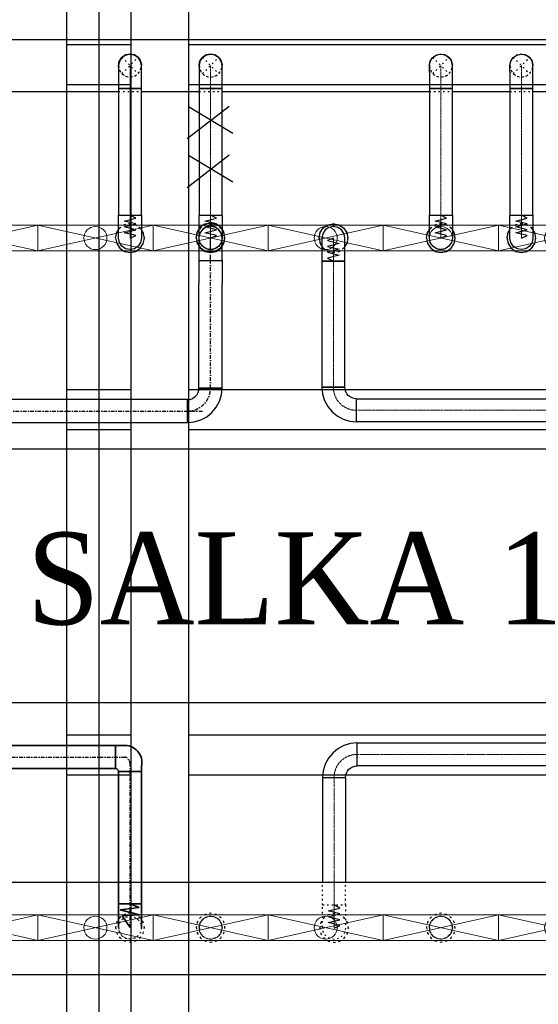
# Model space of a CAD drawing. Header units: centimetres. Extents: x -149939 to 48626, y -46000 to 152985.
# Tile 159 of 256: x -35226 to -30721, y 55336 to 63894. Entities that reach past the tile are written whole.
import ezdxf
from ezdxf import colors
from ezdxf.entities.mleader import LeaderData, LeaderLine
from ezdxf.math import Vec2, Vec3

# ---------------------------------------------------------------- set-up
doc = ezdxf.new("R2010")
doc.units = ezdxf.units.CM
doc.header["$LTSCALE"] = 50
for name, pattern in [('01-103-Went PP_poziom-0_5$0$DASHDOT', [25.4, 12.7, -6.35, 0, -6.35]), ('CADVENT_CENTERLINE', [9.9, 7.4, -1, 0.5, -1]), ('CADVENT_HIDDEN', [0.8, 0.25, -0.55]), ('Kondygnacja  -0_5$0$HIDDEN', [9.525, 6.35, -3.175]), ('Kondygnacja  -0_5$0$HIDDEN2', [4.7625, 3.175, -1.5875]), ('Osie rzutów$0$DASHDOT2', [12.7, 6.35, -3.175, 0, -3.175])]:
    doc.linetypes.add(name, pattern=pattern)
for name, color, linetype in [('01-103-Went PP_poziom-0_5$0$L_Nawiew', 7, 'Continuous'), ('bgde-nawiewDETAILS', 1, 'Continuous'), ('bgde-nawiewEXP', 7, 'Continuous'), ('bgde-nawiewHIDDEN', 250, 'Continuous'), ('IS_zmiany 2024', 1, 'Continuous'), ('Kondygnacja  -0_5$0$ARCH_KONSTR_POWYŻEJ RZUTU', 8, 'Kondygnacja  -0_5$0$HIDDEN'), ('Kondygnacja  -0_5$0$ARCH_KONSTR_POWYŻEJ RZUTU_IST', 8, 'Kondygnacja  -0_5$0$HIDDEN2'), ('Osie rzutów$0$ARCH_INFO_OSIE_IST', 8, 'Osie rzutów$0$DASHDOT2'), ('Osie rzutów$0$ARCH_INFO_OSIE_OPISY_IST', 8, 'Continuous')]:
    doc.layers.add(name, color=color, linetype=linetype)
for name, color, linetype, lineweight in [('bgde-nawiewCEN', 7, 'Continuous', 13), ('bgde_nawiewnik', 11, 'Continuous', 5), ('RFCU', 6, 'Continuous', 30)]:
    doc.layers.add(name, color=color, linetype=linetype, lineweight=lineweight)

# ---------------------------------------------------------------- blocks, each defined once
blk = doc.blocks.new('Osie rzutów')
at = {"layer": 'Osie rzutów$0$ARCH_INFO_OSIE_IST', "ltscale": 10}
for p, q in [((8660, 12510), (8660, 4623.26)), ((4436.04, 10400), (13655, 10400))]:
    blk.add_line(p, q, dxfattribs=at)
blk = doc.blocks.new('Kondygnacja  -0_5$0$konstrukcja istniejąca -0.5')
at = {"layer": 'Kondygnacja  -0_5$0$ARCH_KONSTR_POWYŻEJ RZUTU_IST', "ltscale": 10}
blk.add_line((8632, 10975), (8632, 9825), dxfattribs=at)
for points in [[(8688, 10975), (8688, 9825)], [(8738, 10975), (8738, 9825)], [(8632, 10567.89), (8688, 10567.89)], [(8738, 10567.89), (9782, 10567.89)], [(8688, 10532.89), (8632, 10532.89)], [(9782, 10532.89), (8738, 10532.89)], [(8632, 10267.89), (8688, 10267.89)], [(8738, 10267.89), (9782, 10267.89)], [(8688, 10232.89), (8632, 10232.89)], [(9782, 10232.89), (8738, 10232.89)]]:
    blk.add_lwpolyline(points, dxfattribs=at)
at = {"layer": 'Kondygnacja  -0_5$0$ARCH_KONSTR_POWYŻEJ RZUTU_IST', "ltscale": 10, "elevation": 0}
for points in [[(8632, 10867.89), (8688, 10867.89)], [(8738, 10867.89), (9782, 10867.89)], [(8688, 10832.89), (8632, 10832.89)], [(9782, 10832.89), (8738, 10832.89)]]:
    blk.add_lwpolyline(points, dxfattribs=at)
blk = doc.blocks.new('A$C066D7839')
at = {"layer": 'bgde_nawiewnik', "color": 7}
for p, q in [((-50, -11.15), (-50, 11.15)), ((-50, 11.15), (50, 11.15)), ((-50, -11.15), (50, 11.15)), ((50, -11.15), (-50, 11.15)), ((50, 11.15), (50, -11.15)), ((50, -11.15), (-50, -11.15))]:
    blk.add_line(p, q, dxfattribs=at)
blk.add_circle((0, 0), 10, dxfattribs=at)
blk = doc.blocks.new('A$C6620F7D7')
at = {"layer": 'IS_zmiany 2024', "color": 1, "lineweight": 35}
for p, q in [((-1947.8, 852.9, -3110), (-1847.8, 877.9, -3110)), ((-1531.2, 877.9, -3110), (-1847.8, 877.9, -3110)), ((-1847.8, 627.9, -3110), (-1847.8, 877.9, -3110)), ((816, 877.9, -3110), (1132.6, 877.9, -3110)), ((1132.6, 627.9, -3110), (1132.6, 877.9, -3110)), ((1232.6, 852.9, -3110), (1132.6, 877.9, -3110)), ((-1947.8, 852.9, -3110), (-2674, 852.9, -3110)), ((-2609, 652.9, -3110), (-2609, 852.9, -3110)), ((-1947.8, 652.9, -3110), (-1947.8, 852.9, -3110)), ((1232.6, 652.9, -3110), (1232.6, 852.9, -3110)), ((1232.6, 852.9, -3110), (2506, 852.9, -3110)), ((2441, 652.9, -3110), (2441, 852.9, -3110)), ((-2834, -730.2, -3110), (-2834, 672.9, -3110)), ((-2634, 627.9, -3110), (-2834, 627.9, -3110)), ((-2634, -730.2, -3110), (-2634, 627.9, -3110)), ((-1947.8, 652.9, -3110), (-2609, 652.9, -3110)), ((-1847.8, 627.9, -3110), (-1947.8, 652.9, -3110)), ((-1531.2, 627.9, -3110), (-1847.8, 627.9, -3110)), ((816, 627.9, -3110), (1132.6, 627.9, -3110)), ((1132.6, 627.9, -3110), (1232.6, 652.9, -3110)), ((1232.6, 652.9, -3110), (2441, 652.9, -3110)), ((2466, -730.2, -3110), (2466, 627.9, -3110)), ((2466, 627.9, -3110), (2666, 627.9, -3110)), ((2666, -730.2, -3110), (2666, 672.9, -3110)), ((-2634, -524.2, -3110), (-2834, -524.2, -3110)), ((-2649.4, -576.3, -3110), (-2816.5, -618.7, -2122.9)), ((-2734, -524.2, -3110), (-2813.1, -555.5, -3110)), ((-2813.1, -555.5, -3110), (-2649.4, -576.3, -3110)), ((2466, -524.2, -3110), (2666, -524.2, -3110)), ((2645, -555.5, -3110), (2481.3, -576.3, -3110)), ((2481.3, -576.3, -3110), (2648.4, -618.7, -2122.9)), ((2566, -524.2, -3110), (2645, -555.5, -3110)), ((-2816.5, -618.7, -2122.9), (-2665.9, -628.3, -3110)), ((-2665.9, -628.3, -3110), (-2734, -730.2, -3110)), ((2648.4, -618.7, -2122.9), (2497.9, -628.3, -3110)), ((2497.9, -628.3, -3110), (2566, -730.2, -3110))]:
    blk.add_line(p, q, dxfattribs=at)
at = {"layer": 'IS_zmiany 2024', "color": 250, "linetype": '01-103-Went PP_poziom-0_5$0$DASHDOT', "ltscale": 0.05}
for p, q in [((-2734, -730.2, -2122.9), (-2734, 687.9, -2122.9)), ((-1681.2, 752.9, -3110), (-2689.7, 752.9, -3110)), ((966, 752.9, -3110), (2521.6, 752.9, -3110)), ((2566, -730.2, -3110), (2566, 687.9, -3110))]:
    blk.add_line(p, q, dxfattribs=at)
at = {"layer": 'IS_zmiany 2024', "color": 1, "lineweight": 35}
for centre, radius, start, end in [((-2689.7, 705.7, -3110), 148, 83.9263, 192.80663), ((2521.6, 705.7, -3110), 148, 347.19337, 96.0737), ((-2609, 627.9, -3110), 25, 90, 180), ((2441, 627.9, -3110), 25, 0, 90)]:
    blk.add_arc(centre, radius, start, end, dxfattribs=at)
at = {"layer": 'IS_zmiany 2024', "color": 250, "linetype": '01-103-Went PP_poziom-0_5$0$DASHDOT', "ltscale": 0.05}
for centre, start, end in [((-2676.7, 696.4, -3110), 102.98305, 188.42512), ((2508.6, 696.4, -3110), 351.57488, 77.01695)]:
    blk.add_arc(centre, 58, start, end, dxfattribs=at)

msp = doc.modelspace()

# ---------------------------------------------------------------- linework, layer by layer
at = {"layer": 'bgde-nawiewCEN', "linetype": 'CADVENT_CENTERLINE', "ltscale": 0.06}
for p, q in [((-34267.838, 63296.017), (-34267.838, 63496.017)), ((-33567.838, 63296.017), (-33567.838, 63496.017)), ((-31567.838, 63296.017), (-31567.838, 63496.017)), ((-30867.838, 63296.017), (-30867.838, 63496.017)), ((-34267.838, 63296.017), (-34267.838, 62196.041)), ((-33567.838, 63296.017), (-33567.838, 62196.041)), ((-31567.838, 63296.017), (-31567.838, 62196.041)), ((-30867.838, 63296.017), (-30867.838, 62196.041)), ((-34267.838, 62196.041), (-34267.838, 62177.345)), ((-34267.838, 62177.345), (-34267.838, 62126.234)), ((-33567.838, 62196.041), (-33567.838, 62177.345)), ((-33567.838, 62177.345), (-33567.838, 62126.234)), ((-31567.838, 62196.041), (-31567.838, 62177.345)), ((-31567.838, 62177.345), (-31567.838, 62126.234)), ((-30867.838, 62196.041), (-30867.838, 62177.345)), ((-30867.838, 62177.345), (-30867.838, 62126.234)), ((-34267.838, 62126.234), (-34267.838, 62098.441)), ((-34267.838, 62098.441), (-34267.838, 62074.915)), ((-34267.838, 62074.915), (-34267.838, 62055.3)), ((-34267.838, 62055.3), (-34267.838, 62039.241)), ((-33567.838, 62126.234), (-33567.838, 62098.441)), ((-33567.838, 62098.441), (-33567.838, 62074.915)), ((-33567.838, 62074.915), (-33567.838, 62055.3)), ((-33567.838, 62055.3), (-33567.838, 62039.241)), ((-31567.838, 62126.234), (-31567.838, 62098.441)), ((-31567.838, 62098.441), (-31567.838, 62074.915)), ((-31567.838, 62074.915), (-31567.838, 62055.3)), ((-31567.838, 62055.3), (-31567.838, 62039.241)), ((-30867.838, 62126.234), (-30867.838, 62098.441)), ((-30867.838, 62098.441), (-30867.838, 62074.915)), ((-30867.838, 62074.915), (-30867.838, 62055.3)), ((-30867.838, 62055.3), (-30867.838, 62039.241)), ((-34267.838, 62039.241), (-34267.838, 62026.382)), ((-34267.838, 62026.382), (-34267.838, 62016.367)), ((-34267.838, 62016.367), (-34267.838, 62008.841)), ((-34267.838, 62008.841), (-34267.838, 62003.448)), ((-34267.838, 62003.448), (-34267.838, 61999.834)), ((-34267.838, 61999.834), (-34267.838, 61997.641)), ((-34267.838, 61997.641), (-34267.838, 61996.515)), ((-34267.838, 61996.515), (-34267.838, 61996.041)), ((-33567.838, 62039.241), (-33567.838, 62026.382)), ((-33567.838, 62026.382), (-33567.838, 62016.367)), ((-33567.838, 62016.367), (-33567.838, 62008.841)), ((-33567.838, 62008.841), (-33567.838, 62003.448)), ((-33567.838, 62003.448), (-33567.838, 61999.834)), ((-33567.838, 61999.834), (-33567.838, 61997.641)), ((-33567.838, 61997.641), (-33567.838, 61996.515)), ((-33567.838, 61996.515), (-33567.838, 61996.041)), ((-32501.144, 61995.567), (-32501.144, 61996.041)), ((-32501.144, 61994.441), (-32501.144, 61995.567)), ((-32501.144, 61992.248), (-32501.144, 61994.441)), ((-32501.144, 61988.634), (-32501.144, 61992.248)), ((-32501.144, 61983.241), (-32501.144, 61988.634)), ((-32501.144, 61975.715), (-32501.144, 61983.241)), ((-32501.144, 61965.7), (-32501.144, 61975.715)), ((-32501.144, 61952.841), (-32501.144, 61965.7)), ((-31567.838, 62039.241), (-31567.838, 62026.382)), ((-31567.838, 62026.382), (-31567.838, 62016.367)), ((-31567.838, 62016.367), (-31567.838, 62008.841)), ((-31567.838, 62008.841), (-31567.838, 62003.448)), ((-31567.838, 62003.448), (-31567.838, 61999.834)), ((-31567.838, 61999.834), (-31567.838, 61997.641)), ((-31567.838, 61997.641), (-31567.838, 61996.515)), ((-31567.838, 61996.515), (-31567.838, 61996.041)), ((-30867.838, 62039.241), (-30867.838, 62026.382)), ((-30867.838, 62026.382), (-30867.838, 62016.367)), ((-30867.838, 62016.367), (-30867.838, 62008.841)), ((-30867.838, 62008.841), (-30867.838, 62003.448)), ((-30867.838, 62003.448), (-30867.838, 61999.834)), ((-30867.838, 61999.834), (-30867.838, 61997.641)), ((-30867.838, 61997.641), (-30867.838, 61996.515)), ((-30867.838, 61996.515), (-30867.838, 61996.041)), ((-32501.144, 61936.782), (-32501.144, 61952.841)), ((-32501.144, 61917.167), (-32501.144, 61936.782)), ((-32501.144, 61893.641), (-32501.144, 61917.167)), ((-32501.144, 61865.848), (-32501.144, 61893.641)), ((-32501.144, 61814.737), (-32501.144, 61865.848)), ((-32501.144, 61796.041), (-32501.144, 61814.737)), ((-32501.144, 60699.264), (-32501.144, 61796.041)), ((-30062.915, 60499.264), (-32301.144, 60499.264)), ((-29753.003, 57508.36), (-32295.248, 57508.36)), ((-32495.248, 57308.36), (-32495.248, 56199.522)), ((-32495.248, 56199.522), (-32495.248, 56180.826)), ((-32495.248, 56180.826), (-32495.248, 56129.715)), ((-32495.248, 56129.715), (-32495.248, 56101.922)), ((-32495.248, 56101.922), (-32495.248, 56078.397)), ((-32495.248, 56078.397), (-32495.248, 56058.782)), ((-32495.248, 56058.782), (-32495.248, 56042.722)), ((-32495.248, 56042.722), (-32495.248, 56029.863)), ((-32495.248, 56029.863), (-32495.248, 56019.848)), ((-32495.248, 56019.848), (-32495.248, 56012.322)), ((-32495.248, 56012.322), (-32495.248, 56006.93)), ((-32495.248, 56006.93), (-32495.248, 56003.315)), ((-32495.248, 56003.315), (-32495.248, 56001.122)), ((-32495.248, 56001.122), (-32495.248, 55999.997)), ((-32495.248, 55999.997), (-32495.248, 55999.522))]:
    msp.add_line(p, q, dxfattribs=at)
at = {"layer": 'bgde-nawiewCEN', "linetype": 'CADVENT_CENTERLINE', "ltscale": 0.06, "extrusion": (0, 0, -1)}
msp.add_arc((32301.144, 60699.264), 200, 270, 0, dxfattribs=at)
at = {"layer": 'bgde-nawiewCEN', "linetype": 'CADVENT_CENTERLINE', "ltscale": 0.06}
msp.add_arc((-32295.248, 57308.36), 200, 90, 180, dxfattribs=at)
at = {"layer": 'bgde-nawiewDETAILS', "linetype": 'CADVENT_HIDDEN'}
for p, q in [((-34338.549, 63425.306), (-34197.127, 63566.728)), ((-34338.549, 63566.728), (-34197.127, 63425.306)), ((-33638.549, 63425.306), (-33497.127, 63566.728)), ((-33638.549, 63566.728), (-33497.127, 63425.306)), ((-31638.549, 63425.306), (-31497.127, 63566.728)), ((-31638.549, 63566.728), (-31497.127, 63425.306)), ((-30938.549, 63425.306), (-30797.127, 63566.728)), ((-30938.549, 63566.728), (-30797.127, 63425.306))]:
    msp.add_line(p, q, dxfattribs=at)
at = {"layer": 'bgde-nawiewEXP', "linetype": 'Continuous'}
for points in [[(-38633.507, 63721.017), (-22392.063, 63721.017), (-22392.063, 63271.017), (-22392.063, 63271.017), (-22267.96, 63271.017), (-22267.96, 63721.017), (-22392.063, 63721.017)], [(-34333.829, 63568.683), (-34315.834, 63583.746), (-34278.608, 63595.435), (-34270.894, 63594.751)], [(-34312.546, 63584.102), (-34306.106, 63588.405), (-34267.838, 63596.017), (-34244.821, 63591.439)], [(-34263.118, 63594.062), (-34239.742, 63591.989), (-34205.154, 63573.931), (-34200.183, 63567.993)], [(-34237.165, 63589.916), (-34229.57, 63588.405), (-34197.127, 63566.728), (-34184.09, 63547.215)], [(-33634.029, 63568.6), (-33614.646, 63584.386), (-33577.265, 63595.572), (-33570.567, 63594.886)], [(-33611.705, 63584.664), (-33606.106, 63588.405), (-33567.838, 63596.017), (-33543.32, 63591.14)], [(-33563.319, 63594.145), (-33538.45, 63591.601), (-33504.108, 63573.079), (-33499.857, 63567.858)], [(-33536.173, 63589.718), (-33529.57, 63588.405), (-33497.127, 63566.728), (-33483.239, 63545.942)], [(-31660.226, 63534.285), (-31638.549, 63566.728), (-31606.106, 63588.405), (-31611.91, 63584.527)], [(-31633.973, 63568.623), (-31614.938, 63584.23), (-31577.595, 63595.54), (-31570.649, 63594.853)], [(-31606.106, 63588.405), (-31567.838, 63596.017), (-31543.695, 63591.215)], [(-31606.106, 63588.405), (-31567.838, 63596.017), (-31529.57, 63588.405), (-31536.415, 63589.766)], [(-31563.263, 63594.122), (-31538.766, 63591.698), (-31504.364, 63573.289), (-31499.938, 63567.892)], [(-31529.57, 63588.405), (-31497.127, 63566.728), (-31483.452, 63546.26)], [(-31529.57, 63588.405), (-31497.127, 63566.728), (-31475.45, 63534.285), (-31467.838, 63496.017)], [(-30960.226, 63534.285), (-30938.549, 63566.728), (-30906.106, 63588.405), (-30911.705, 63584.664)], [(-30934.029, 63568.6), (-30914.646, 63584.386), (-30877.265, 63595.572), (-30870.567, 63594.886)], [(-30906.106, 63588.405), (-30867.838, 63596.017), (-30843.32, 63591.14)], [(-30906.106, 63588.405), (-30867.838, 63596.017), (-30829.57, 63588.405), (-30836.173, 63589.718)], [(-30863.319, 63594.145), (-30838.45, 63591.601), (-30804.108, 63573.079), (-30799.857, 63567.858)], [(-30829.57, 63588.405), (-30797.127, 63566.728), (-30783.239, 63545.942)], [(-30829.57, 63588.405), (-30797.127, 63566.728), (-30775.45, 63534.285), (-30767.838, 63496.017)], [(-34367.838, 63496.017), (-34363.26, 63519.034)], [(-34365.883, 63500.737), (-34363.81, 63524.113), (-34345.753, 63558.701), (-34339.814, 63563.672)], [(-34361.737, 63526.69), (-34360.226, 63534.285), (-34338.549, 63566.728), (-34319.036, 63579.765)], [(-34195.172, 63562.007), (-34180.109, 63544.012), (-34168.42, 63506.786), (-34169.104, 63499.072)], [(-34179.753, 63540.724), (-34175.45, 63534.285), (-34167.838, 63496.017)], [(-33667.838, 63496.017), (-33662.961, 63520.535)], [(-33665.966, 63500.536), (-33663.422, 63525.405), (-33644.9, 63559.747), (-33639.679, 63563.998)], [(-33661.54, 63527.682), (-33660.226, 63534.285), (-33638.549, 63566.728), (-33617.763, 63580.616)], [(-33495.255, 63562.208), (-33479.469, 63542.824), (-33468.283, 63505.444), (-33468.969, 63498.746)], [(-33479.191, 63539.883), (-33475.45, 63534.285), (-33467.838, 63496.017)], [(-31667.838, 63437.438), (-31667.838, 63296.017), (-31467.838, 63296.017), (-31467.838, 63496.017), (-31475.45, 63534.285), (-31479.328, 63540.089)], [(-31667.838, 63437.438), (-31667.838, 63496.017), (-31660.226, 63534.285), (-31661.588, 63527.44)], [(-31667.838, 63496.017), (-31663.036, 63520.16)], [(-31665.943, 63500.592), (-31663.519, 63525.089), (-31645.11, 63559.491), (-31639.713, 63563.917)], [(-31660.226, 63534.285), (-31638.549, 63566.728), (-31618.081, 63580.403)], [(-31495.232, 63562.152), (-31479.625, 63543.117), (-31468.315, 63505.774), (-31469.002, 63498.828)], [(-30967.838, 63437.438), (-30967.838, 63296.017), (-30767.838, 63296.017), (-30767.838, 63496.017), (-30775.45, 63534.285), (-30779.191, 63539.883)], [(-30967.838, 63437.438), (-30967.838, 63496.017), (-30960.226, 63534.285), (-30961.54, 63527.682)], [(-30967.838, 63496.017), (-30962.961, 63520.535)], [(-30965.966, 63500.536), (-30963.422, 63525.405), (-30944.9, 63559.747), (-30939.679, 63563.998)], [(-30960.226, 63534.285), (-30938.549, 63566.728), (-30917.763, 63580.616)], [(-30795.255, 63562.208), (-30779.469, 63542.824), (-30768.283, 63505.444), (-30768.969, 63498.746)], [(-36467.838, 63271.017), (-34367.838, 63271.017)], [(-34167.838, 63271.017), (-33667.838, 63271.017)], [(-33467.838, 63271.017), (-31667.838, 63271.017)], [(-31467.838, 63271.017), (-30967.838, 63271.017)], [(-30767.838, 63271.017), (-28667.838, 63271.017)], [(-34392.838, 61996.041), (-34383.323, 61948.206), (-34356.226, 61907.653), (-34315.674, 61880.556), (-34267.838, 61871.041), (-34220.003, 61880.556), (-34179.45, 61907.653), (-34152.353, 61948.206), (-34142.838, 61996.041), (-34152.353, 62043.877), (-34167.838, 62067.051)], [(-34392.838, 61996.041), (-34383.323, 62043.877), (-34367.838, 62067.051)], [(-33692.838, 61996.041), (-33683.323, 61948.206), (-33656.226, 61907.653), (-33615.674, 61880.556), (-33567.838, 61871.041), (-33520.003, 61880.556), (-33479.45, 61907.653), (-33452.353, 61948.206), (-33442.838, 61996.041), (-33452.353, 62043.877), (-33467.838, 62067.051)], [(-33692.838, 61996.041), (-33683.323, 62043.877), (-33667.838, 62067.051)], [(-32626.144, 61996.041), (-32616.629, 62043.877), (-32589.533, 62084.429), (-32548.98, 62111.526), (-32501.144, 62121.041), (-32453.309, 62111.526), (-32412.756, 62084.429), (-32385.66, 62043.877), (-32376.144, 61996.041), (-32385.66, 61948.206), (-32401.144, 61925.031)], [(-31692.838, 61996.041), (-31683.323, 61948.206), (-31656.226, 61907.653), (-31615.674, 61880.556), (-31567.838, 61871.041), (-31520.003, 61880.556), (-31479.45, 61907.653), (-31452.353, 61948.206), (-31442.838, 61996.041), (-31452.353, 62043.877), (-31467.838, 62067.051)], [(-31692.838, 61996.041), (-31683.323, 62043.877), (-31667.838, 62067.051)], [(-30992.838, 61996.041), (-30983.323, 61948.206), (-30956.226, 61907.653), (-30915.674, 61880.556), (-30867.838, 61871.041), (-30820.003, 61880.556), (-30779.45, 61907.653), (-30752.353, 61948.206), (-30742.838, 61996.041), (-30752.353, 62043.877), (-30767.838, 62067.051)], [(-30992.838, 61996.041), (-30983.323, 62043.877), (-30967.838, 62067.051)], [(-32626.144, 61996.041), (-32616.629, 61948.206), (-32601.144, 61925.031)], [(-32595.248, 57308.36), (-32595.248, 56395.52)], [(-32595.248, 57308.36), (-32395.248, 57308.36), (-32395.248, 56395.52)]]:
    msp.add_lwpolyline(points, dxfattribs=at)
for points in [[(-34367.838, 63437.438), (-34367.838, 62196.041), (-34167.838, 62196.041), (-34167.838, 63296.017), (-34367.838, 63296.017), (-34367.838, 63296.017), (-34167.838, 63296.017), (-34167.838, 63496.017), (-34175.45, 63534.285), (-34197.127, 63566.728), (-34229.57, 63588.405), (-34267.838, 63596.017), (-34306.106, 63588.405), (-34338.549, 63566.728), (-34360.226, 63534.285), (-34367.838, 63496.017), (-34367.838, 63462.311)], [(-33667.838, 63437.438), (-33667.838, 63296.017), (-33467.838, 63296.017), (-33467.838, 63496.017), (-33475.45, 63534.285), (-33497.127, 63566.728), (-33529.57, 63588.405), (-33567.838, 63596.017), (-33606.106, 63588.405), (-33638.549, 63566.728), (-33660.226, 63534.285), (-33667.838, 63496.017), (-33667.838, 63462.311)], [(-33667.838, 63296.017), (-33667.838, 62196.041), (-33467.838, 62196.041), (-33467.838, 63296.017), (-33660.226, 63296.017)], [(-31667.838, 63296.017), (-31667.838, 62196.041), (-31467.838, 62196.041), (-31467.838, 63296.017), (-31660.226, 63296.017)], [(-30967.838, 63296.017), (-30967.838, 62196.041), (-30767.838, 62196.041), (-30767.838, 63296.017), (-30960.226, 63296.017)], [(-34367.838, 62177.345), (-34367.838, 62196.041), (-34167.838, 62196.041), (-34167.838, 61996.041), (-34175.45, 61957.773), (-34197.127, 61925.33), (-34229.57, 61903.653), (-34267.838, 61896.041), (-34306.106, 61903.653), (-34338.549, 61925.33), (-34360.226, 61957.773), (-34367.838, 61996.041), (-34367.838, 62126.234)], [(-33667.838, 62039.241), (-33667.838, 62196.041), (-33467.838, 62196.041), (-33467.838, 61996.041), (-33475.45, 61957.773), (-33497.127, 61925.33), (-33529.57, 61903.653), (-33567.838, 61896.041), (-33606.106, 61903.653), (-33638.549, 61925.33), (-33660.226, 61957.773), (-33667.838, 61996.041), (-33667.838, 62026.382)], [(-31667.838, 61996.041), (-31667.838, 62196.041), (-31467.838, 62196.041), (-31467.838, 61996.041), (-31475.45, 61957.773), (-31497.127, 61925.33), (-31529.57, 61903.653), (-31567.838, 61896.041), (-31606.106, 61903.653), (-31638.549, 61925.33), (-31660.226, 61957.773)], [(-30967.838, 62026.382), (-30967.838, 62196.041), (-30767.838, 62196.041), (-30767.838, 61996.041), (-30775.45, 61957.773), (-30797.127, 61925.33), (-30829.57, 61903.653), (-30867.838, 61896.041), (-30906.106, 61903.653), (-30938.549, 61925.33), (-30960.226, 61957.773), (-30967.838, 61996.041), (-30967.838, 62016.367)], [(-32601.144, 61992.248), (-32601.144, 61796.041), (-32401.144, 61796.041), (-32401.144, 61996.041), (-32408.757, 62034.309), (-32430.434, 62066.752), (-32462.876, 62088.429), (-32501.144, 62096.041), (-32539.413, 62088.429), (-32571.855, 62066.752), (-32593.532, 62034.309), (-32601.144, 61996.041), (-32601.144, 61994.441)], [(-32601.144, 60699.264), (-32401.144, 60699.264), (-32401.144, 61796.041), (-32601.144, 61796.041)], [(-32601.144, 60699.264), (-32595.38, 60640.737), (-32578.308, 60584.459), (-32550.585, 60532.593), (-32513.276, 60487.132), (-32467.816, 60449.823), (-32415.949, 60422.1), (-32359.672, 60405.029), (-32301.144, 60399.264), (-32301.144, 60599.264), (-32320.653, 60601.186), (-32339.413, 60606.876), (-32356.701, 60616.117), (-32371.855, 60628.554), (-32384.291, 60643.707), (-32393.532, 60660.996), (-32399.223, 60679.755), (-32401.144, 60699.264), (-32593.532, 60699.264)], [(-32301.144, 60399.264), (-32301.144, 60599.264), (-30062.915, 60599.264), (-30062.915, 60399.264)], [(-32595.248, 57308.36), (-32395.248, 57308.36), (-32393.326, 57327.869), (-32387.636, 57346.629), (-32378.395, 57363.917), (-32365.958, 57379.071), (-32350.805, 57391.507), (-32333.516, 57400.748), (-32314.757, 57406.439), (-32295.248, 57408.36), (-32295.248, 57608.36), (-32353.775, 57602.596), (-32410.053, 57585.524), (-32461.919, 57557.801), (-32507.38, 57520.492), (-32544.689, 57475.031), (-32572.412, 57423.165), (-32589.483, 57366.887)], [(-32295.248, 57408.36), (-32295.248, 57608.36), (-29753.003, 57608.36), (-29753.003, 57408.36)], [(-51077.187, 55595.52), (-9318.667, 55595.52), (-9318.667, 56395.52), (-51077.187, 56395.52), (-51077.187, 55995.517)]]:
    msp.add_lwpolyline(points, close=True, dxfattribs=at)
at = {"layer": 'bgde-nawiewEXP'}
for points in [[(-34267.838, 61996.041), (-34217.838, 62017.339), (-34317.838, 62042.701), (-34217.838, 62067.921), (-34317.838, 62093.206), (-34217.838, 62118.741), (-34317.838, 62144.1), (-34217.838, 62169.559), (-34267.838, 62196.041)], [(-33567.838, 61996.041), (-33517.838, 62017.339), (-33617.838, 62042.701), (-33517.838, 62067.921), (-33617.838, 62093.206), (-33517.838, 62118.741), (-33617.838, 62144.1), (-33517.838, 62169.559), (-33567.838, 62196.041)], [(-31567.838, 61996.041), (-31517.838, 62017.339), (-31617.838, 62042.701), (-31517.838, 62067.921), (-31617.838, 62093.206), (-31517.838, 62118.741), (-31617.838, 62144.1), (-31517.838, 62169.559), (-31567.838, 62196.041)], [(-30867.838, 61996.041), (-30817.838, 62017.339), (-30917.838, 62042.701), (-30817.838, 62067.921), (-30917.838, 62093.206), (-30817.838, 62118.741), (-30917.838, 62144.1), (-30817.838, 62169.559), (-30867.838, 62196.041)], [(-32501.144, 61996.041), (-32551.144, 61974.743), (-32451.144, 61949.382), (-32551.144, 61924.161), (-32451.144, 61898.876), (-32551.144, 61873.341), (-32451.144, 61847.982), (-32551.144, 61822.523), (-32501.144, 61796.041)]]:
    msp.add_lwpolyline(points, dxfattribs=at)
at = {"layer": 'bgde-nawiewHIDDEN', "linetype": 'CADVENT_HIDDEN'}
for points in [[(-34270.894, 63594.751), (-34263.118, 63594.062)], [(-34244.821, 63591.439), (-34237.165, 63589.916)], [(-33570.567, 63594.886), (-33563.319, 63594.145)], [(-33543.32, 63591.14), (-33536.173, 63589.718)], [(-31570.649, 63594.853), (-31563.263, 63594.122)], [(-31543.695, 63591.215), (-31536.415, 63589.766)], [(-30870.567, 63594.886), (-30863.319, 63594.145)], [(-30843.32, 63591.14), (-30836.173, 63589.718)], [(-34363.26, 63519.034), (-34361.737, 63526.69)], [(-34339.814, 63563.672), (-34333.829, 63568.683)], [(-34319.036, 63579.765), (-34312.546, 63584.102)], [(-34200.183, 63567.993), (-34195.172, 63562.007)], [(-34184.09, 63547.215), (-34179.753, 63540.724)], [(-33662.961, 63520.535), (-33661.54, 63527.682)], [(-33639.679, 63563.998), (-33634.029, 63568.6)], [(-33617.763, 63580.616), (-33611.705, 63584.664)], [(-33499.857, 63567.858), (-33495.255, 63562.208)], [(-33483.239, 63545.942), (-33479.191, 63539.883)], [(-31663.036, 63520.16), (-31661.588, 63527.44)], [(-31639.713, 63563.917), (-31633.973, 63568.623)], [(-31618.081, 63580.403), (-31611.91, 63584.527)], [(-31499.938, 63567.892), (-31495.232, 63562.152)], [(-31483.452, 63546.26), (-31479.328, 63540.089)], [(-30962.961, 63520.535), (-30961.54, 63527.682)], [(-30939.679, 63563.998), (-30934.029, 63568.6)], [(-30917.763, 63580.616), (-30911.705, 63584.664)], [(-30799.857, 63567.858), (-30795.255, 63562.208)], [(-30783.239, 63545.942), (-30779.191, 63539.883)], [(-34367.838, 63496.017), (-34360.226, 63457.749), (-34338.549, 63425.306), (-34306.106, 63403.629), (-34267.838, 63396.017), (-34229.57, 63403.629), (-34197.127, 63425.306), (-34175.45, 63457.749), (-34167.838, 63496.017)], [(-34367.257, 63485.247), (-34365.883, 63500.737)], [(-34367.257, 63485.247), (-34355.567, 63448.021), (-34330.522, 63418.102), (-34295.934, 63400.045), (-34257.069, 63396.598), (-34219.843, 63408.288), (-34189.924, 63433.333), (-34171.866, 63467.921), (-34169.104, 63499.072)], [(-33667.838, 63496.017), (-33660.226, 63457.749), (-33638.549, 63425.306), (-33606.106, 63403.629), (-33567.838, 63396.017), (-33529.57, 63403.629), (-33497.127, 63425.306), (-33475.45, 63457.749), (-33467.838, 63496.017)], [(-33667.393, 63486.59), (-33665.966, 63500.536)], [(-33667.393, 63486.59), (-33656.207, 63449.209), (-33631.568, 63418.955), (-33597.226, 63400.433), (-33558.411, 63396.462), (-33521.031, 63407.648), (-33490.776, 63432.287), (-33472.254, 63466.629), (-33468.969, 63498.746)], [(-31667.838, 63496.017), (-31660.226, 63457.749), (-31638.549, 63425.306), (-31606.106, 63403.629), (-31567.838, 63396.017), (-31529.57, 63403.629), (-31497.127, 63425.306), (-31475.45, 63457.749), (-31467.838, 63496.017)], [(-31667.361, 63486.26), (-31665.943, 63500.592)], [(-31667.361, 63486.26), (-31656.052, 63448.917), (-31631.312, 63418.745), (-31596.91, 63400.336), (-31558.081, 63396.494), (-31520.738, 63407.803), (-31490.566, 63432.543), (-31472.157, 63466.945), (-31469.002, 63498.828)], [(-30967.838, 63496.017), (-30960.226, 63457.749), (-30938.549, 63425.306), (-30906.106, 63403.629), (-30867.838, 63396.017), (-30829.57, 63403.629), (-30797.127, 63425.306), (-30775.45, 63457.749), (-30767.838, 63496.017)], [(-30967.393, 63486.59), (-30965.966, 63500.536)], [(-30967.393, 63486.59), (-30956.207, 63449.209), (-30931.568, 63418.955), (-30897.226, 63400.433), (-30858.411, 63396.462), (-30821.031, 63407.648), (-30790.776, 63432.287), (-30772.254, 63466.629), (-30768.969, 63498.746)], [(-34367.838, 63271.017), (-34167.838, 63271.017)], [(-33667.838, 63271.017), (-33467.838, 63271.017)], [(-31667.838, 63271.017), (-31467.838, 63271.017)], [(-30967.838, 63271.017), (-30767.838, 63271.017)], [(-34392.838, 61996.041), (-34383.323, 61948.206), (-34356.226, 61907.653), (-34315.674, 61880.556), (-34267.838, 61871.041), (-34220.003, 61880.556), (-34179.45, 61907.653), (-34152.353, 61948.206), (-34142.838, 61996.041), (-34152.353, 62043.877), (-34179.45, 62084.429), (-34220.003, 62111.526), (-34267.838, 62121.041), (-34315.674, 62111.526), (-34356.226, 62084.429), (-34367.838, 62067.051)], [(-34392.838, 61996.041), (-34383.323, 62043.877), (-34356.226, 62084.429), (-34315.674, 62111.526), (-34267.838, 62121.041), (-34220.003, 62111.526), (-34179.45, 62084.429), (-34167.838, 62067.051)], [(-33692.838, 61996.041), (-33683.323, 61948.206), (-33656.226, 61907.653), (-33615.674, 61880.556), (-33567.838, 61871.041), (-33520.003, 61880.556), (-33479.45, 61907.653), (-33452.353, 61948.206), (-33442.838, 61996.041), (-33452.353, 62043.877), (-33479.45, 62084.429), (-33520.003, 62111.526), (-33567.838, 62121.041), (-33615.674, 62111.526), (-33656.226, 62084.429), (-33667.838, 62067.051)], [(-33692.838, 61996.041), (-33683.323, 62043.877), (-33656.226, 62084.429), (-33615.674, 62111.526), (-33567.838, 62121.041), (-33520.003, 62111.526), (-33479.45, 62084.429), (-33467.838, 62067.051)], [(-32626.144, 61996.041), (-32616.629, 62043.877), (-32589.533, 62084.429), (-32548.98, 62111.526), (-32501.144, 62121.041), (-32453.309, 62111.526), (-32412.756, 62084.429), (-32385.66, 62043.877), (-32376.144, 61996.041), (-32385.66, 61948.206), (-32412.756, 61907.653), (-32453.309, 61880.556), (-32501.144, 61871.041), (-32548.98, 61880.556), (-32589.533, 61907.653), (-32548.98, 61880.556), (-32501.144, 61871.041), (-32453.309, 61880.556), (-32412.756, 61907.653), (-32401.144, 61925.031)], [(-31692.838, 61996.041), (-31683.323, 61948.206), (-31656.226, 61907.653), (-31615.674, 61880.556), (-31567.838, 61871.041), (-31520.003, 61880.556), (-31479.45, 61907.653), (-31452.353, 61948.206), (-31442.838, 61996.041), (-31452.353, 62043.877), (-31479.45, 62084.429), (-31520.003, 62111.526), (-31567.838, 62121.041), (-31615.674, 62111.526), (-31656.226, 62084.429), (-31667.838, 62067.051)], [(-31692.838, 61996.041), (-31683.323, 62043.877), (-31656.226, 62084.429), (-31615.674, 62111.526), (-31567.838, 62121.041), (-31520.003, 62111.526), (-31479.45, 62084.429), (-31467.838, 62067.051)], [(-30992.838, 61996.041), (-30983.323, 61948.206), (-30956.226, 61907.653), (-30915.674, 61880.556), (-30867.838, 61871.041), (-30820.003, 61880.556), (-30779.45, 61907.653), (-30752.353, 61948.206), (-30742.838, 61996.041), (-30752.353, 62043.877), (-30779.45, 62084.429), (-30820.003, 62111.526), (-30867.838, 62121.041), (-30915.674, 62111.526), (-30956.226, 62084.429), (-30967.838, 62067.051)], [(-30992.838, 61996.041), (-30983.323, 62043.877), (-30956.226, 62084.429), (-30915.674, 62111.526), (-30867.838, 62121.041), (-30820.003, 62111.526), (-30779.45, 62084.429), (-30767.838, 62067.051)], [(-32626.144, 61996.041), (-32616.629, 61948.206), (-32589.533, 61907.653), (-32601.144, 61925.031)], [(-32595.248, 56199.523), (-32395.248, 56199.523), (-32395.248, 56395.52)], [(-32595.248, 56199.523), (-32595.248, 56395.52)], [(-34367.838, 56002.697), (-34360.226, 56040.966), (-34338.549, 56073.408), (-34306.106, 56095.085), (-34267.838, 56102.697), (-34229.57, 56095.085), (-34197.127, 56073.408)], [(-34197.127, 56073.408), (-34229.57, 56095.085)], [(-34197.127, 56073.408), (-34175.45, 56040.966), (-34167.838, 56002.697), (-34175.45, 55964.429), (-34197.127, 55931.987), (-34229.57, 55910.31)], [(-33667.838, 56002.697), (-33660.226, 56040.966), (-33638.549, 56073.408), (-33606.106, 56095.085), (-33567.838, 56102.697), (-33529.57, 56095.085)], [(-33529.57, 56095.085), (-33567.838, 56102.697)], [(-33529.57, 56095.085), (-33497.127, 56073.408), (-33475.45, 56040.966)], [(-33475.45, 56040.966), (-33497.127, 56073.408)], [(-34367.838, 56002.697), (-34360.226, 55964.429), (-34338.549, 55931.987), (-34306.106, 55910.31), (-34267.838, 55902.697), (-34229.57, 55910.31), (-34197.127, 55931.987)], [(-33667.838, 56002.697), (-33660.226, 55964.429), (-33638.549, 55931.987), (-33606.106, 55910.31), (-33567.838, 55902.697)], [(-33475.45, 56040.966), (-33467.838, 56002.697), (-33475.45, 55964.429)], [(-33475.45, 55964.429), (-33467.838, 56002.697)], [(-33567.838, 55902.697), (-33606.106, 55910.31)], [(-33567.838, 55902.697), (-33529.57, 55910.31)], [(-33529.57, 55910.31), (-33567.838, 55902.697)], [(-33529.57, 55910.31), (-33497.127, 55931.987), (-33475.45, 55964.429)], [(-33475.45, 55964.429), (-33497.127, 55931.987)]]:
    msp.add_lwpolyline(points, dxfattribs=at)
for points in [[(-32595.248, 56006.93), (-32595.248, 56199.522), (-32395.248, 56199.522), (-32395.248, 55999.522), (-32402.86, 55961.254), (-32424.537, 55928.812), (-32456.979, 55907.135), (-32495.248, 55899.522), (-32533.516, 55907.135), (-32565.958, 55928.812), (-32587.636, 55961.254), (-32595.248, 55999.522), (-32595.248, 56003.315)], [(-34392.838, 56002.697), (-34383.323, 55954.862), (-34356.226, 55914.309), (-34315.674, 55887.213), (-34267.838, 55877.697), (-34220.003, 55887.213), (-34179.45, 55914.309), (-34152.353, 55954.862), (-34142.838, 56002.697), (-34152.353, 56050.533), (-34179.45, 56091.086), (-34220.003, 56118.182), (-34267.838, 56127.697), (-34315.674, 56118.182), (-34356.226, 56091.086), (-34383.323, 56050.533)], [(-34392.838, 56002.697), (-34383.323, 55954.862), (-34356.226, 55914.309), (-34315.674, 55887.213), (-34267.838, 55877.697), (-34220.003, 55887.213), (-34179.45, 55914.309), (-34152.353, 55954.862), (-34142.838, 56002.697), (-34152.353, 56050.533), (-34179.45, 56091.086), (-34220.003, 56118.182), (-34267.838, 56127.697), (-34315.674, 56118.182), (-34356.226, 56091.086), (-34383.323, 56050.533)], [(-34367.838, 56002.697), (-34360.226, 56040.966), (-34338.549, 56073.408), (-34306.106, 56095.085), (-34267.838, 56102.697), (-34229.57, 56095.085), (-34197.127, 56073.408), (-34175.45, 56040.966), (-34167.838, 56002.697), (-34175.45, 55964.429), (-34197.127, 55931.987), (-34229.57, 55910.31), (-34267.838, 55902.697), (-34306.106, 55910.31), (-34338.549, 55931.987), (-34360.226, 55964.429)], [(-33692.838, 56002.697), (-33683.323, 55954.862), (-33656.226, 55914.309), (-33615.674, 55887.213), (-33567.838, 55877.697), (-33520.003, 55887.213), (-33479.45, 55914.309), (-33452.353, 55954.862), (-33442.838, 56002.697), (-33452.353, 56050.533), (-33479.45, 56091.086), (-33520.003, 56118.182), (-33567.838, 56127.697), (-33615.674, 56118.182), (-33656.226, 56091.086), (-33683.323, 56050.533)], [(-33692.838, 56002.697), (-33683.323, 55954.862), (-33656.226, 55914.309), (-33615.674, 55887.213), (-33567.838, 55877.697), (-33520.003, 55887.213), (-33479.45, 55914.309), (-33452.353, 55954.862), (-33442.838, 56002.697), (-33452.353, 56050.533), (-33479.45, 56091.086), (-33520.003, 56118.182), (-33567.838, 56127.697), (-33615.674, 56118.182), (-33656.226, 56091.086), (-33683.323, 56050.533)], [(-33667.838, 56002.697), (-33660.226, 55964.429), (-33638.549, 55931.987), (-33606.106, 55910.31), (-33567.838, 55902.697), (-33529.57, 55910.31), (-33497.127, 55931.987), (-33475.45, 55964.429), (-33467.838, 56002.697), (-33475.45, 56040.966), (-33497.127, 56073.408), (-33529.57, 56095.085), (-33567.838, 56102.697), (-33606.106, 56095.085), (-33638.549, 56073.408), (-33660.226, 56040.966)], [(-32620.248, 55999.522), (-32610.733, 55951.687), (-32583.636, 55911.134), (-32543.083, 55884.038), (-32495.248, 55874.522), (-32447.412, 55884.038), (-32406.859, 55911.134), (-32379.763, 55951.687), (-32370.248, 55999.522), (-32379.763, 56047.358), (-32406.859, 56087.911), (-32447.412, 56115.007), (-32495.248, 56124.522), (-32543.083, 56115.007), (-32583.636, 56087.911), (-32610.733, 56047.358)], [(-32620.248, 55999.522), (-32610.733, 55951.687), (-32583.636, 55911.134), (-32543.083, 55884.038), (-32495.248, 55874.522), (-32447.412, 55884.038), (-32406.859, 55911.134), (-32379.763, 55951.687), (-32370.248, 55999.522), (-32379.763, 56047.358), (-32406.859, 56087.911), (-32447.412, 56115.007), (-32495.248, 56124.522), (-32543.083, 56115.007), (-32583.636, 56087.911), (-32610.733, 56047.358)], [(-31692.838, 56002.697), (-31683.323, 55954.862), (-31656.226, 55914.309), (-31615.674, 55887.213), (-31567.838, 55877.697), (-31520.003, 55887.213), (-31479.45, 55914.309), (-31452.353, 55954.862), (-31442.838, 56002.697), (-31452.353, 56050.533), (-31479.45, 56091.086), (-31520.003, 56118.182), (-31567.838, 56127.697), (-31615.674, 56118.182), (-31656.226, 56091.086), (-31683.323, 56050.533)], [(-31692.838, 56002.697), (-31683.323, 55954.862), (-31656.226, 55914.309), (-31615.674, 55887.213), (-31567.838, 55877.697), (-31520.003, 55887.213), (-31479.45, 55914.309), (-31452.353, 55954.862), (-31442.838, 56002.697), (-31452.353, 56050.533), (-31479.45, 56091.086), (-31520.003, 56118.182), (-31567.838, 56127.697), (-31615.674, 56118.182), (-31656.226, 56091.086), (-31683.323, 56050.533)], [(-31667.838, 56002.697), (-31660.226, 56040.966), (-31638.549, 56073.408), (-31606.106, 56095.085), (-31567.838, 56102.697), (-31529.57, 56095.085), (-31497.127, 56073.408), (-31475.45, 56040.966), (-31467.838, 56002.697), (-31475.45, 55964.429), (-31497.127, 55931.987), (-31529.57, 55910.31), (-31567.838, 55902.697), (-31606.106, 55910.31), (-31638.549, 55931.987), (-31660.226, 55964.429)], [(-31667.838, 56002.697), (-31660.226, 55964.429), (-31638.549, 55931.987), (-31606.106, 55910.31), (-31567.838, 55902.697), (-31529.57, 55910.31), (-31497.127, 55931.987), (-31475.45, 55964.429), (-31467.838, 56002.697), (-31475.45, 56040.966), (-31497.127, 56073.408), (-31529.57, 56095.085), (-31567.838, 56102.697), (-31606.106, 56095.085), (-31638.549, 56073.408), (-31660.226, 56040.966)]]:
    msp.add_lwpolyline(points, close=True, dxfattribs=at)
at = {"layer": 'bgde-nawiewHIDDEN'}
for points in [[(-32495.248, 55999.522), (-32445.248, 56020.82), (-32545.248, 56046.182), (-32445.248, 56071.402), (-32545.248, 56096.687), (-32445.248, 56122.222), (-32545.248, 56147.581), (-32445.248, 56173.04), (-32495.248, 56199.522)], [(-34267.838, 56002.697), (-34267.838, 56002.697)], [(-33567.838, 56002.697), (-33567.838, 56002.697)], [(-31567.838, 56002.697), (-31567.838, 56002.697)]]:
    msp.add_lwpolyline(points, dxfattribs=at)
at = {"layer": 'IS_zmiany 2024'}
for p, q in [((-33770.536, 62860.641), (-33407.506, 63143.147)), ((-33760.536, 63140.641), (-33375.141, 62908.325)), ((-33770.536, 62436.158), (-33407.506, 62718.663)), ((-33760.536, 62716.158), (-33375.141, 62483.842))]:
    msp.add_line(p, q, dxfattribs=at)
at = {"layer": 'IS_zmiany 2024', "linetype": '01-103-Went PP_poziom-0_5$0$DASHDOT', "ltscale": 0.05}
for p, q in [((-33568.603, 62001.016, -742.119), (-33568.603, 62001.491, -742.119)), ((-33568.603, 61999.891, -742.119), (-33568.603, 62001.016, -742.119)), ((-33568.603, 61997.698, -742.119), (-33568.603, 61999.891, -742.119)), ((-33568.603, 61994.083, -742.119), (-33568.603, 61997.698, -742.119)), ((-33568.603, 61988.691, -742.119), (-33568.603, 61994.083, -742.119)), ((-33568.603, 61981.165, -742.119), (-33568.603, 61988.691, -742.119)), ((-33568.603, 61971.15, -742.119), (-33568.603, 61981.165, -742.119)), ((-33568.603, 61958.291, -742.119), (-33568.603, 61971.15, -742.119)), ((-33568.603, 61942.231, -742.119), (-33568.603, 61958.291, -742.119)), ((-33568.603, 61922.616, -742.119), (-33568.603, 61942.231, -742.119)), ((-33568.603, 61899.091, -742.119), (-33568.603, 61922.616, -742.119)), ((-33568.603, 61871.298, -742.119), (-33568.603, 61899.091, -742.119)), ((-33568.603, 61820.187, -742.119), (-33568.603, 61871.298, -742.119)), ((-33568.603, 61801.491, -742.119), (-33568.603, 61820.187, -742.119)), ((-33568.603, 60692.653, -742.119), (-33568.603, 61801.491, -742.119)), ((-36151.468, 60492.653, -742.119), (-33609.223, 60492.653, -742.119))]:
    msp.add_line(p, q, dxfattribs=at)
at = {"layer": 'IS_zmiany 2024', "elevation": -742.119}
for points in [[(-33693.603, 62001.491), (-33684.088, 61953.655), (-33656.991, 61913.102), (-33616.438, 61886.006), (-33568.603, 61876.491), (-33520.767, 61886.006), (-33480.215, 61913.102), (-33453.118, 61953.655), (-33443.603, 62001.491), (-33453.118, 62049.326), (-33480.215, 62089.879), (-33520.767, 62116.975), (-33568.603, 62126.491), (-33616.438, 62116.975), (-33656.991, 62089.879), (-33684.088, 62049.326)], [(-33668.603, 61801.491), (-33468.603, 61801.491), (-33468.603, 62001.491), (-33476.215, 62039.759), (-33497.892, 62072.201), (-33530.335, 62093.878), (-33568.603, 62101.491), (-33606.871, 62093.878), (-33639.314, 62072.201), (-33660.991, 62039.759), (-33668.603, 62001.491), (-33668.603, 61820.187)], [(-36151.468, 60392.653), (-33768.603, 60392.653), (-33768.603, 60592.653), (-36151.468, 60592.653), (-36151.468, 60400.265)]]:
    msp.add_lwpolyline(points, close=True, dxfattribs=at)
for points in [[(-33668.603, 61801.49), (-33468.603, 61801.49), (-33468.603, 61600.669)], [(-33668.603, 61801.49), (-33668.603, 61600.669)], [(-33768.603, 60392.653), (-33710.076, 60398.417), (-33653.798, 60415.489), (-33601.932, 60443.212), (-33556.471, 60480.521), (-33519.162, 60525.982), (-33491.439, 60577.848), (-33474.367, 60634.126), (-33468.603, 60692.653), (-33668.603, 60692.653), (-33668.603, 61600.669)], [(-33768.603, 60392.653), (-33768.603, 60592.653), (-33749.094, 60594.574), (-33730.335, 60600.265), (-33713.046, 60609.506), (-33697.892, 60621.942), (-33685.456, 60637.096), (-33676.215, 60654.384), (-33670.524, 60673.144), (-33668.603, 60692.653), (-33468.603, 60692.653), (-33468.603, 61600.669)]]:
    msp.add_lwpolyline(points, dxfattribs=at)
at = {"layer": 'IS_zmiany 2024', "color": 30}
msp.add_lwpolyline([(-35720.085, 57960.954), (-29720.085, 57960.954), (-29720.085, 60160.954), (-35720.085, 60160.954)], close=True, dxfattribs=at)
at = {"layer": 'IS_zmiany 2024', "linetype": '01-103-Went PP_poziom-0_5$0$DASHDOT', "ltscale": 0.05}
msp.add_arc((-33768.603, 60692.653, -742.119), 200, 270, 0, dxfattribs=at)

# ---------------------------------------------------------------- block references
at = {"layer": '01-103-Went PP_poziom-0_5$0$L_Nawiew', "xscale": 10, "yscale": 10, "zscale": 10}
for p in [(-35567.836, 61996.041, 742.119), (-34567.836, 61996.041, 742.119), (-33567.836, 61996.041, 742.119), (-32567.836, 61996.041, 742.119), (-31567.836, 61996.041, 742.119), (-30567.836, 61996.041, 742.119), (-35567.836, 56002.697, 742.119), (-34567.836, 56002.697, 742.119), (-33567.836, 56002.697, 742.119), (-32567.836, 56002.697, 742.119), (-31567.836, 56002.697, 742.119), (-30567.836, 56002.697, 742.119)]:
    msp.add_blockref('A$C066D7839', p, dxfattribs=at)
at = {"layer": 'IS_zmiany 2024'}
msp.add_blockref('A$C6620F7D7', (-36833.805, 56732.899, 3607.119), dxfattribs=at)
at = {"layer": 'Kondygnacja  -0_5$0$ARCH_KONSTR_POWYŻEJ RZUTU', "xscale": 10, "yscale": 10, "zscale": 10}
msp.add_blockref('Kondygnacja  -0_5$0$konstrukcja istniejąca -0.5', (-121140, -45000), dxfattribs=at)
at = {"layer": 'Osie rzutów$0$ARCH_INFO_OSIE_OPISY_IST', "color": 30, "xscale": 10, "yscale": 10, "zscale": 10}
msp.add_blockref('Osie rzutów', (-121140, -45000), dxfattribs=at)

# ---------------------------------------------------------------- texts
at = {"layer": 'IS_zmiany 2024', "color": 30, "insert": (-35169.79, 59437.76, 15360), "char_height": 800, "width": 23167.66119, "attachment_point": 1}
msp.add_mtext('\\fTimes New Roman|b0|i0|c238|p18;\\A1;SALKA 1\\P', dxfattribs=at)

# ---------------------------------------------------------------- leaders
at = {"layer": 'RFCU', "color": 94, "lineweight": 0}
ml = msp.add_multileader_mtext('Standard', dxfattribs=at)
ml.set_content('{\\fArial CE|b0|i0|c238|p34;\\C94;Przełożenie szafki RFCU18.1 z podłączeniem\\Pdo niej klimakonwektorów 55 i 56}')
ml.set_leader_properties()
ml.build(insert=Vec2(0, 0))
ml.multileader.update_dxf_attribs({"text_right_attachment_type": 6, "dogleg_length": 0.36, "arrow_head_size": 320})
ctx = ml.context
ctx.base_point, ctx.char_height, ctx.arrow_head_size, ctx.plane_origin = Vec3(-38899.489, 70555.846), 300, 320, Vec3(-36667.838, 67932.949)
ctx.right_attachment, ctx.text_align_type = 6, 2
notes = []
notes.append((ctx, [(1, (1, 1, 0), (-30452.36, 70359.189), (-1, 0), 0.36, [(0, [(-29040.482, 61633.203)], 0, []), (1, [(-29040.482, 70093.203)], 0, [])])]))
ctx.mtext.insert, ctx.mtext.alignment, ctx.mtext.flow_direction = Vec3(-30454.72, 70752.504), 3, 5
ml = msp.add_multileader_mtext('Standard', dxfattribs=at)
ml.set_content('{\\fArial CE|b0|i0|c238|p34;\\C94;Odłączenie od szafki RFCU098.7 klimakonwektora 40\\Pz podłączeniem klimakonwektora 47}')
ml.set_leader_properties()
ml.build(insert=Vec2(0, 0))
ml.multileader.update_dxf_attribs({"text_right_attachment_type": 6, "dogleg_length": 0.36, "arrow_head_size": 320})
ctx = ml.context
ctx.base_point, ctx.char_height, ctx.arrow_head_size, ctx.plane_origin = Vec3(-34672.945, 53832.229, 742.119), 300, 320, Vec3(-30907.938, 51209.332, 742.119)
ctx.right_attachment, ctx.text_align_type = 6, 2
notes.append((ctx, [(1, (1, 1, 0), (-24692.46, 53635.572, 742.119), (-1, 0), 0.36, [(0, [(-16510, 57480, 742.119)], 0, []), (1, [(-28530, 57500, 742.119)], 0, [])])]))
ctx.mtext.insert, ctx.mtext.alignment, ctx.mtext.flow_direction = Vec3(-24694.82, 54028.887, 742.119), 3, 5
for ctx, leaders in notes:
    for number, flags, end, landing, length, lines in leaders:
        leader = LeaderData()
        leader.index, (leader.has_last_leader_line, leader.has_dogleg_vector, leader.attachment_direction) = number, flags
        leader.last_leader_point, leader.dogleg_vector, leader.dogleg_length = Vec3(end), Vec3(landing), length
        for number, points, colour, breaks in lines:
            line = LeaderLine()
            line.index, line.vertices, line.color, line.breaks = number, Vec3.list(points), colors.encode_raw_color(colour), breaks
            leader.lines.append(line)
        ctx.leaders.append(leader)

doc.saveas('drawing.dxf')
